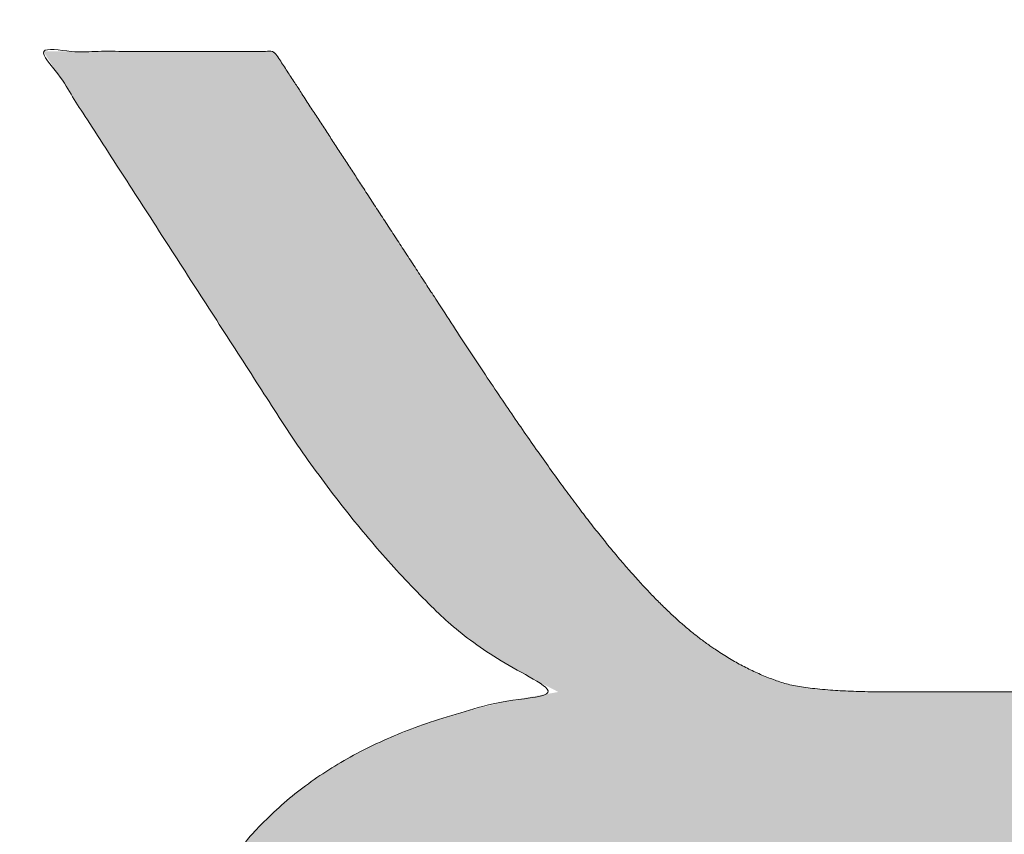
# Model space of a CAD drawing. Header units: inches. Extents: x -416 to -272, y -73 to 47.
# Tile 94 of 206: x -352.96 to -351.26, y -5.26 to -3.86. Entities that reach past the tile are written whole.
import ezdxf

# ---------------------------------------------------------------- set-up
doc = ezdxf.new("R2010")
doc.units = ezdxf.units.IN
doc.header["$LTSCALE"] = 32
doc.header["$MEASUREMENT"] = 0
doc.header["$PDMODE"] = 1
doc.header["$PDSIZE"] = -2
doc.linetypes.add('Dash Style-1', pattern=[0.083328, 0.041656, -0.041672])
for name, color, linetype, lineweight in [('Black', 7, 'Continuous', 18), ('DashLine', 7, 'Continuous', 13), ('DashLineFill', 7, 'Dash Style-1', 13), ('Drawing', 7, 'Continuous', 18), ('Metal-DeskStructure', 7, 'Continuous', 13), ('None', 7, 'Continuous', 18), ('SolidLine', 7, 'Continuous', 15), ('Wood_1-H', 7, 'Continuous', 13)]:
    doc.layers.add(name, color=color, linetype=linetype, lineweight=lineweight)
doc.layers.add('Metal-Leg', color=7, linetype='Continuous', lineweight=18, true_color=0x4c4c4c)
pattern_1 = [(45, (0, 0), (-1.61301565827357, 1.935715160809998), []), (45, (-1.0608, 1.0608), (-0.4723460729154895, 0.4167612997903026), [])]

# ---------------------------------------------------------------- blocks, each defined once
blk = doc.blocks.new('1BRPFY-Leg_Plate (2D)')
at = {"layer": 'DashLineFill', "linetype": 'Continuous', "lineweight": 13}
h = blk.add_hatch(dxfattribs=at)
h.set_pattern_fill('Steel', color=253, style=0, pattern_type=2)
h.set_pattern_definition(pattern_1)
edge = h.paths.add_edge_path()
edge.add_arc((-1.704724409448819, 1.704724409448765), 0.1259842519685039, 90, 180, ccw=False)
edge.add_line((-1.704724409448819, 1.830708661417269), (1.704724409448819, 1.830708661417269))
edge.add_arc((1.704724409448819, 1.704724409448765), 0.1259842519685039, 0, 90, ccw=False)
edge.add_line((1.830708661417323, 1.704724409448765), (1.830708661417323, -1.704724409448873))
edge.add_arc((1.704724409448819, -1.704724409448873), 0.125984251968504, -89.99999999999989, 1.1368683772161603e-13, ccw=False)
edge.add_line((1.704724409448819, -1.830708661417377), (-1.704724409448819, -1.830708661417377))
edge.add_arc((-1.704724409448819, -1.704724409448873), 0.125984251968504, 180, 269.99999999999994, ccw=False)
edge.add_line((-1.830708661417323, -1.704724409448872), (-1.830708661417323, 1.704724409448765))
at = {"layer": 'SolidLine', "flags": 128}
blk.add_lwpolyline([(-0.7086614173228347, -0.5019685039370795), (-0.6884019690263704, -0.5029637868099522), (-0.668337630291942, -0.5059400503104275), (-0.6486616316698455, -0.5108686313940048), (-0.6295634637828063, -0.5177020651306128), (-0.6112270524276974, -0.5263745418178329), (-0.5938289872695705, -0.5368025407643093), (-0.5775368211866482, -0.5488856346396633), (-0.5625074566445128, -0.5625074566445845), (-0.5488856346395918, -0.5775368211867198), (-0.5368025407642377, -0.5938289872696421), (-0.5263745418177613, -0.611227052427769), (-0.5177020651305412, -0.6295634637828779), (-0.5108686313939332, -0.6486616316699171), (-0.5059400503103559, -0.6683376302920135), (-0.5029637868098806, -0.688401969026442), (-0.5019685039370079, -0.7086614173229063), (-0.5029637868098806, -0.7289208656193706), (-0.5059400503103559, -0.748985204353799), (-0.5108686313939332, -0.7686612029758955), (-0.5177020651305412, -0.7877593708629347), (-0.5263745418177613, -0.8060957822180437), (-0.5368025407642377, -0.8234938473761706), (-0.5488856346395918, -0.8397860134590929), (-0.5625074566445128, -0.8548153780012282), (-0.5775368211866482, -0.8684372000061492), (-0.5938289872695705, -0.8805202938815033), (-0.6112270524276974, -0.8909482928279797), (-0.6295634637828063, -0.8996207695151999), (-0.6486616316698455, -0.9064542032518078), (-0.668337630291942, -0.9113827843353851), (-0.6884019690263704, -0.9143590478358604), (-0.7086614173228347, -0.9153543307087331), (-0.728920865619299, -0.9143590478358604), (-0.7489852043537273, -0.9113827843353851), (-0.7686612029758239, -0.9064542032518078), (-0.7877593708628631, -0.8996207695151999), (-0.8060957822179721, -0.8909482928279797), (-0.823493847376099, -0.8805202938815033), (-0.8397860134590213, -0.8684372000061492), (-0.8548153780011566, -0.8548153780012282), (-0.8684372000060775, -0.8397860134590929), (-0.8805202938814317, -0.8234938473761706), (-0.8909482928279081, -0.8060957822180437), (-0.8996207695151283, -0.7877593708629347), (-0.9064542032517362, -0.7686612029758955), (-0.9113827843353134, -0.748985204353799), (-0.9143590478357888, -0.7289208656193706), (-0.9153543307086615, -0.7086614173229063), (-0.9143590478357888, -0.688401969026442), (-0.9113827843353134, -0.6683376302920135), (-0.9064542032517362, -0.6486616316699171), (-0.8996207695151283, -0.6295634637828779), (-0.8909482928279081, -0.611227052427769), (-0.8805202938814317, -0.5938289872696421), (-0.8684372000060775, -0.5775368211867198), (-0.8548153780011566, -0.5625074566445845), (-0.8397860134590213, -0.5488856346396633), (-0.823493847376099, -0.5368025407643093), (-0.8060957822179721, -0.5263745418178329), (-0.7877593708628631, -0.5177020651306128), (-0.7686612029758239, -0.5108686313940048), (-0.7489852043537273, -0.5059400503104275), (-0.728920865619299, -0.5029637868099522)], close=True, dxfattribs=at)
blk.add_lwpolyline([(-1.428657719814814, -1.341299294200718), (-1.433994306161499, -1.326384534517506), (-1.437843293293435, -1.311018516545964), (-1.440167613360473, -1.295349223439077), (-1.440944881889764, -1.279527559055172), (-1.440167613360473, -1.263705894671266), (-1.437843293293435, -1.24803660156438), (-1.433994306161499, -1.232670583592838), (-1.428657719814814, -1.217755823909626), (-1.421884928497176, -1.203435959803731), (-1.413741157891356, -1.189848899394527), (-1.404304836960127, -1.177125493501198), (-1.393666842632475, -1.165388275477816), (-1.381929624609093, -1.154750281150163), (-1.369206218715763, -1.145313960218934), (-1.355619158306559, -1.137170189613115), (-1.341299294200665, -1.130397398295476), (-1.326384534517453, -1.125060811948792), (-1.311018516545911, -1.121211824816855), (-1.295349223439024, -1.118887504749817), (-1.279527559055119, -1.118110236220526), (-1.263705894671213, -1.118887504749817), (-1.248036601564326, -1.121211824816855), (-1.232670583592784, -1.125060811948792), (-1.217755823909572, -1.130397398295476), (-1.203435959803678, -1.137170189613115), (-1.189848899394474, -1.145313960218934), (-1.177125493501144, -1.154750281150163), (-1.165388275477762, -1.165388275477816), (-1.15475028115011, -1.177125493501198), (-1.145313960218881, -1.189848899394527), (-1.137170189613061, -1.203435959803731), (-1.130397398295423, -1.217755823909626), (-1.125060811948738, -1.232670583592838), (-1.121211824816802, -1.24803660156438), (-1.118887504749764, -1.263705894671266), (-1.118110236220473, -1.279527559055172), (-1.118887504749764, -1.295349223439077), (-1.121211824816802, -1.311018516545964), (-1.125060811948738, -1.326384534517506), (-1.130397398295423, -1.341299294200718)], dxfattribs=at)
at = {"layer": 'SolidLine', "linetype": 'Continuous', "lineweight": 5}
blk.add_point((0, -5.371031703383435e-14), dxfattribs=at)
blk = doc.blocks.new('1BRPX8-Util_Bkt_Lg-F (2D)')
at = {"layer": 'DashLineFill', "linetype": 'Continuous', "lineweight": 13}
h = blk.add_hatch(dxfattribs=at)
h.set_pattern_fill('Steel', color=253, style=0, pattern_type=2)
h.set_pattern_definition(pattern_1)
edge = h.paths.add_edge_path()
edge.add_line((-4.468503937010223, 7.539370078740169), (-2.421259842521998, 7.539370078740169))
edge.add_line((-2.421259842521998, 7.539370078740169), (-2.421259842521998, 7.917322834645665))
edge.add_arc((-2.303149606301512, 7.91732283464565), 0.1181102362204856, 90.0000000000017, 179.9999999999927, ccw=False)
edge.add_line((-2.303149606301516, 8.035433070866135), (2.303149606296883, 8.035433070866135))
edge.add_arc((2.30314960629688, 7.917322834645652), 0.1181102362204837, 6.423306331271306e-12, 89.99999999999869, ccw=False)
edge.add_line((2.421259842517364, 7.917322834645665), (2.421259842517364, 7.539370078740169))
edge.add_line((2.421259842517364, 7.539370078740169), (4.46850393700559, 7.539370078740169))
edge.add_line((4.46850393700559, 7.539370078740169), (4.46850393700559, 7.405511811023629))
edge.add_line((4.46850393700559, 7.405511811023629), (3.129921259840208, 7.405511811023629))
edge.add_line((3.129921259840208, 7.405511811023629), (3.129921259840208, -2.011811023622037))
edge.add_line((3.129921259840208, -2.011811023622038), (4.46850393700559, -2.011811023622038))
edge.add_line((4.46850393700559, -2.011811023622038), (4.46850393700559, -2.145669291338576))
edge.add_line((4.46850393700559, -2.145669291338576), (2.421259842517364, -2.145669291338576))
edge.add_line((2.421259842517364, -2.145669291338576), (2.421259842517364, -2.523622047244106))
edge.add_arc((2.303149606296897, -2.523622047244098), 0.1181102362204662, 269.9999999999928, 359.9999999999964, ccw=False)
edge.add_line((2.303149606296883, -2.641732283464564), (-2.303149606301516, -2.641732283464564))
edge.add_arc((-2.303149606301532, -2.523622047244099), 0.1181102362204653, 180.0000000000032, 270.0000000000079, ccw=False)
edge.add_line((-2.421259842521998, -2.523622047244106), (-2.421259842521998, -2.145669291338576))
edge.add_line((-2.421259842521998, -2.145669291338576), (-4.468503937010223, -2.145669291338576))
edge.add_line((-4.468503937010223, -2.145669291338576), (-4.468503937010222, -2.011811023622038))
edge.add_line((-4.468503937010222, -2.011811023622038), (-3.129921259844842, -2.011811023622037))
edge.add_line((-3.129921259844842, -2.011811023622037), (-3.129921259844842, 7.405511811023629))
edge.add_line((-3.129921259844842, 7.405511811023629), (-4.468503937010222, 7.405511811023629))
edge.add_line((-4.468503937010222, 7.405511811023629), (-4.468503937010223, 7.539370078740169))
at = {"layer": 'SolidLine', "flags": 128}
blk.add_lwpolyline([(-0.7086614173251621, -0.2598425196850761), (-0.6642835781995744, -0.2620226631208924), (-0.6203331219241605, -0.2685420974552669), (-0.5772333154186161, -0.2793380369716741), (-0.5353992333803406, -0.2943065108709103), (-0.4952337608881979, -0.3133033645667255), (-0.4571237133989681, -0.3361456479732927), (-0.4214361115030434, -0.362613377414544), (-0.3885146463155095, -0.3924516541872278), (-0.3586763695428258, -0.4253731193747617), (-0.3322086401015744, -0.4610607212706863), (-0.3093663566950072, -0.4991707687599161), (-0.290369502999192, -0.5393362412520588), (-0.2754010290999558, -0.5811703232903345), (-0.2646050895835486, -0.6242701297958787), (-0.2580856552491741, -0.6682205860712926), (-0.2559055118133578, -0.7125984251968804), (-0.2580856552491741, -0.7569762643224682), (-0.2646050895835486, -0.8009267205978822), (-0.2754010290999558, -0.8440265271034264), (-0.290369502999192, -0.8858606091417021), (-0.3093663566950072, -0.9260260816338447), (-0.3322086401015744, -0.9641361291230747), (-0.3586763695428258, -0.999823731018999), (-0.3885146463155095, -1.032745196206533), (-0.4214361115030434, -1.062583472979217), (-0.4571237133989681, -1.089051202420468), (-0.4952337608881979, -1.111893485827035), (-0.5353992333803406, -1.13089033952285), (-0.5772333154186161, -1.145858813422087), (-0.6203331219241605, -1.156654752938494), (-0.6642835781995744, -1.163174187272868), (-0.7086614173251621, -1.165354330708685), (-0.7530392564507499, -1.163174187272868), (-0.7969897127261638, -1.156654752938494), (-0.840089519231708, -1.145858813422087), (-0.8819236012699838, -1.13089033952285), (-0.9220890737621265, -1.111893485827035), (-0.9601991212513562, -1.089051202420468), (-0.9958867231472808, -1.062583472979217), (-1.028808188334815, -1.032745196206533), (-1.058646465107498, -0.999823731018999), (-1.08511419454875, -0.9641361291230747), (-1.107956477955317, -0.9260260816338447), (-1.126953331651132, -0.8858606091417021), (-1.141921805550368, -0.8440265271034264), (-1.152717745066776, -0.8009267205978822), (-1.15923717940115, -0.7569762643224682), (-1.161417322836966, -0.7125984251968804), (-1.15923717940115, -0.6682205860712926), (-1.152717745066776, -0.6242701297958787), (-1.141921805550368, -0.5811703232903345), (-1.126953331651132, -0.5393362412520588), (-1.107956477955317, -0.4991707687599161), (-1.08511419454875, -0.4610607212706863), (-1.058646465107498, -0.4253731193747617), (-1.028808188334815, -0.3924516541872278), (-0.9958867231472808, -0.362613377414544), (-0.9601991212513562, -0.3361456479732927), (-0.9220890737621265, -0.3133033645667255), (-0.8819236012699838, -0.2943065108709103), (-0.840089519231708, -0.2793380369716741), (-0.7969897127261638, -0.2685420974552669), (-0.7530392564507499, -0.2620226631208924)], close=True, dxfattribs=at)
blk.add_lwpolyline([(-1.398246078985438, -1.332639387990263), (-1.402494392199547, -1.320766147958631), (-1.405558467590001, -1.308533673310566), (-1.407408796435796, -1.29605976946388), (-1.408027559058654, -1.283464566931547), (-1.407408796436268, -1.270869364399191), (-1.405558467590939, -1.258395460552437), (-1.402494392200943, -1.246162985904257), (-1.398246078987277, -1.234289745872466), (-1.392854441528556, -1.222890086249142), (-1.386371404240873, -1.212073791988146), (-1.3788594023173, -1.201945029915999), (-1.370390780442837, -1.1926013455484), (-1.361047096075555, -1.184132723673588), (-1.350918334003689, -1.176620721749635), (-1.340102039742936, -1.170137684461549), (-1.328702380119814, -1.1647460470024), (-1.316829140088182, -1.160497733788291), (-1.304596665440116, -1.157433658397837), (-1.292122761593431, -1.155583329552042), (-1.279527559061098, -1.154964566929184), (-1.266932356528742, -1.155583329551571), (-1.254458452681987, -1.157433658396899), (-1.242225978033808, -1.160497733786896), (-1.230352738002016, -1.164746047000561), (-1.218953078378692, -1.170137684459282), (-1.208136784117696, -1.176620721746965), (-1.198008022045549, -1.184132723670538), (-1.188664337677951, -1.192601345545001), (-1.180195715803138, -1.201945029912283), (-1.172683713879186, -1.212073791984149), (-1.166200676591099, -1.222890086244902), (-1.160809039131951, -1.234289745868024), (-1.156560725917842, -1.246162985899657), (-1.153496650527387, -1.258395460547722), (-1.151646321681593, -1.270869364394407), (-1.151027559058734, -1.28346456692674), (-1.151646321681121, -1.296059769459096), (-1.15349665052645, -1.308533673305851), (-1.156560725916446, -1.32076614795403), (-1.160809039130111, -1.332639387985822)], dxfattribs=at)
at = {"layer": 'SolidLine', "linetype": 'Continuous', "lineweight": 5}
blk.add_point((1.104977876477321e-14, -7.385168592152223e-14), dxfattribs=at)
blk = doc.blocks.new('Slate-LegBrace (2D)')
at = {"layer": 'DashLineFill', "linetype": 'Continuous', "lineweight": 13}
h = blk.add_hatch(dxfattribs=at)
h.set_pattern_fill('Steel', color=253, style=0, pattern_type=2)
h.set_pattern_definition(pattern_1)
h.paths.add_polyline_path([(-2.186309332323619, -0.2676096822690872), (-2.186309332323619, -0.2375137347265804), (-1.992015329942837, -0.2375137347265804), (-1.992015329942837, -0.02575645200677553), (-1.988265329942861, -0.02575645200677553), (-1.988265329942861, 0.7034311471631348), (-1.929210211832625, 0.762486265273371), (-1.734820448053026, 0.762486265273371), (-1.67576532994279, 0.7034311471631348), (-1.67576532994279, -0.02575645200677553), (-1.672015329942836, -0.02575645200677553), (-1.672015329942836, -0.2375137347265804), (-1.477721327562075, -0.2375137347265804), (-1.477721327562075, -0.2676096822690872)])
h = blk.add_hatch(dxfattribs=at)
h.set_pattern_fill('Steel', color=253, style=0, pattern_type=2)
h.set_pattern_definition(pattern_1)
edge = h.paths.add_edge_path()
edge.add_line((-2.199587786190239, -0.1351515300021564), (-1.374775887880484, -0.1351515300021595))
edge.add_arc((3.774758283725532e-15, -0.01355418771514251), 1.380142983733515, 185.0545920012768, 354.9454079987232)
edge.add_line((1.374775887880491, -0.13515153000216), (2.199718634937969, -0.1351515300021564))
edge.add_arc((6.542437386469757e-05, -0.01705725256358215), 2.202821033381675, 183.0731271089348, 356.92687289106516, ccw=False)
h = blk.add_hatch(dxfattribs=at)
h.set_pattern_fill('Steel', color=253, style=0, pattern_type=2)
h.set_pattern_definition(pattern_1)
edge = h.paths.add_edge_path()
edge.add_line((2.191696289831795, -0.2375138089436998), (1.463739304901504, -0.2375137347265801))
edge.add_arc((-6.542437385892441e-05, -0.01704129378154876), 1.480314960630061, 188.5652811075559, 351.4347188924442, ccw=False)
edge.add_line((-1.463870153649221, -0.2375137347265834), (-2.191827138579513, -0.2375138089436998))
edge.add_line((-2.191827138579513, -0.2375138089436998), (-2.199718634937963, -0.1351515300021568))
edge.add_line((-2.199718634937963, -0.1351515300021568), (-1.374775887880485, -0.1351515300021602))
edge.add_arc((2.886579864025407e-15, -0.01355418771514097), 1.380142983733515, 185.0545920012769, 354.9454079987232)
edge.add_line((1.37477588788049, -0.1351515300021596), (2.199587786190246, -0.1351515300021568))
edge.add_line((2.199587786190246, -0.1351515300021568), (2.191696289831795, -0.2375138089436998))
at = {"layer": 'DashLine', "linetype": 'Continuous', "lineweight": 5}
blk.add_point((-4.475859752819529e-14, 3.580687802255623e-14), dxfattribs=at)
at = {"layer": 'DashLineFill', "flags": 128}
blk.add_lwpolyline([(-2.186309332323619, -0.2676096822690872), (-2.186309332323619, -0.2375137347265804), (-1.992015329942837, -0.2375137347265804), (-1.992015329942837, -0.02575645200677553), (-1.988265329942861, -0.02575645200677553), (-1.988265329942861, 0.7034311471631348), (-1.929210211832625, 0.762486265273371), (-1.734820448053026, 0.762486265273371), (-1.67576532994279, 0.7034311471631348), (-1.67576532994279, -0.02575645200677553), (-1.672015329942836, -0.02575645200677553), (-1.672015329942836, -0.2375137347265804), (-1.477721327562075, -0.2375137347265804), (-1.477721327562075, -0.2676096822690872)], close=True, dxfattribs=at)
for points in [[(2.191696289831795, -0.2375138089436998), (1.463739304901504, -0.2375137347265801, -0.860662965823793), (-1.463870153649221, -0.2375137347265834), (-2.191827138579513, -0.2375138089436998), (-2.199718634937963, -0.1351515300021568), (-1.374775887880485, -0.1351515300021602, 0.9154551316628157), (1.37477588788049, -0.1351515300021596), (2.199587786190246, -0.1351515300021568)], [(-2.199587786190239, -0.1351515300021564), (-1.374775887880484, -0.1351515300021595, 0.9154551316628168), (1.374775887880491, -0.13515153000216), (2.199718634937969, -0.1351515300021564, -0.9477524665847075)]]:
    blk.add_lwpolyline(points, format="xyb", close=True, dxfattribs=at)
blk = doc.blocks.new('TLLegSleeve (2D)')
at = {"layer": 'DashLineFill', "linetype": 'Continuous', "lineweight": 13}
h = blk.add_hatch(dxfattribs=at)
h.set_pattern_fill('Steel', color=253, style=0, pattern_type=2)
h.set_pattern_definition(pattern_1)
edge = h.paths.add_edge_path()
edge.add_line((1.08267716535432, 1.402343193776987), (1.08267716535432, 2.913385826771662))
edge.add_arc((-1.707523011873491e-13, 2.913385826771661), 1.08267716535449, 4.479377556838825e-14, 180)
edge.add_line((-1.082677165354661, 2.913385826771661), (-1.08267716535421, 1.402343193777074))
edge.add_arc((-1.332267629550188e-15, 2.886579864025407e-15), 1.771653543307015, 127.6698869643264, 412.330113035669)
edge.add_line((1.08267716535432, 1.402343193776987), (1.08267716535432, 1.402343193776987))
edge = h.paths.add_edge_path()
edge.add_arc((1.665334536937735e-15, 2.91338582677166), 0.7480314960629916, 0, 180, ccw=False)
edge.add_arc((1.665334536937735e-15, 2.91338582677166), 0.7480314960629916, 180, 360, ccw=False)
edge = h.paths.add_edge_path()
edge.add_arc((-1.723066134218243e-13, 9.149983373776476e-17), 1.437007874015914, 0, 180, ccw=False)
edge.add_arc((-1.723066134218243e-13, 5.70119602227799e-16), 1.437007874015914, 180, 360, ccw=False)
at = {"layer": 'DashLine', "color": 8, "flags": 128}
blk.add_lwpolyline([(-0.9186594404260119, -1.374871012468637), (-1.048996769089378, -1.278206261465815), (-1.169231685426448, -1.169231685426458), (-1.278206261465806, -1.048996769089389), (-1.374871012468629, -0.9186594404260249), (-1.458295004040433, -0.7794749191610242), (-1.527674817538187, -0.6327836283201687), (-1.582342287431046, -0.4799982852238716), (-1.621770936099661, -0.3225902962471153), (-1.645581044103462, -0.1620755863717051), (-1.653543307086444, -7.741682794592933e-15), (-1.645581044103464, 0.1620755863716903)], dxfattribs=at)
at = {"layer": 'DashLineFill', "flags": 128}
for points in [[(1.08267716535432, 1.402343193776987), (1.08267716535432, 2.913385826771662, 0.9999999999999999), (-1.082677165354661, 2.913385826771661), (-1.08267716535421, 1.402343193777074, 2.931618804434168), (1.08267716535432, 1.402343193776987)], [(-1.437007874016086, 3.308097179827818e-16, -0.9999999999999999), (1.437007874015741, 3.308097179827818e-16, -0.9999999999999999)]]:
    blk.add_lwpolyline(points, format="xyb", close=True, dxfattribs=at)
at = {"layer": 'DashLineFill', "linetype": 'Continuous', "lineweight": 5}
blk.add_point((-1.723206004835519e-13, 3.308097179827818e-16), dxfattribs=at)
blk = doc.blocks.new('Group-97')
at = {"layer": 'SolidLine', "flags": 128}
blk.add_lwpolyline([(7.34251968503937, -8.30708661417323, -0.414213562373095), (9.05511811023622, -6.594488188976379, -0.414213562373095), (10.76771653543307, -8.30708661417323, -0.414213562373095), (9.05511811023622, -10.01968503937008, -0.414213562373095)], format="xyb", close=True, dxfattribs=at)
at = {"layer": 'Wood_1-H', "color": 7}
for name in ['1BRPX8-Util_Bkt_Lg-F (2D)', 'TLLegSleeve (2D)', 'Slate-LegBrace (2D)', '1BRPFY-Leg_Plate (2D)']:
    blk.add_blockref(name, (9.05511811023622, -8.30708661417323), dxfattribs=at)
blk = doc.blocks.new('Group-48')
at = {"layer": 'Metal-DeskStructure', "color": 7}
blk.add_open_spline([(-0.5629921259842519, -0.4031061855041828), (-0.5629921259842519, -0.4084102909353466), (-0.5669586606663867, -0.4163664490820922), (-0.5762169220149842, -0.4216705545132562), (-0.5934108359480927, -0.424322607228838), (-0.6185404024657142, -0.424322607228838), (-0.6344117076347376, -0.4203445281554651), (-0.6436699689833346, -0.4163664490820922), (-0.6476377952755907, -0.4070842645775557), (-0.6476377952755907, -0.2008904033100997), (-0.6476377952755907, -6.474738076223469e-07), (-0.8592519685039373, -6.474738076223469e-07), (-1.070866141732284, -6.474738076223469e-07), (-1.070866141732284, -0.2008904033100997), (-1.070866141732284, -0.4070842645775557), (-1.074832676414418, -0.4163664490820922), (-1.084090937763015, -0.4203445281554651), (-1.101284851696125, -0.424322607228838), (-1.12509180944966, -0.424322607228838), (-1.142285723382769, -0.4216705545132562), (-1.151543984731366, -0.4163664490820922), (-1.155511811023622, -0.4084102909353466), (-1.155511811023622, 0), (-1.155511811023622, 0.4084102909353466), (-1.151543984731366, 0.4163664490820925), (-1.142285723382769, 0.4216705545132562), (-1.12509180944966, 0.424321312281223), (-1.101284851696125, 0.424321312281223), (-1.084090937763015, 0.4216705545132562), (-1.074832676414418, 0.4163664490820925), (-1.070866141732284, 0.4097363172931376), (-1.070866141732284, 0.2446479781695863), (-1.070866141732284, 0.08486374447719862), (-0.8592519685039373, 0.08486374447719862), (-0.6476377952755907, 0.08486374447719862), (-0.6476377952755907, 0.2446479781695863), (-0.6476377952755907, 0.4097363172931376), (-0.6436699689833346, 0.4163664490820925), (-0.6344117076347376, 0.4216705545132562), (-0.6185404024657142, 0.424321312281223), (-0.5934108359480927, 0.424321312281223), (-0.5762169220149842, 0.4216705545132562), (-0.5669586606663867, 0.4163664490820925), (-0.5629921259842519, 0.4084102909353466), (-0.5629921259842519, 0), (-0.5629921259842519, -0.4031061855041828)], degree=2, knots=[0, 0, 0, 0.00229950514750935, 0.004599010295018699, 0.006898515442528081, 0.009198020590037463, 0.01175302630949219, 0.01430803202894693, 0.01686303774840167, 0.01941804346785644, 0.1161873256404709, 0.1161873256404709, 0.218122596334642, 0.218122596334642, 0.3148918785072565, 0.3174468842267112, 0.320001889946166, 0.3225568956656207, 0.3251119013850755, 0.3276669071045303, 0.3302219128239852, 0.3327769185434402, 0.3353319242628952, 0.5295095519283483, 0.5320645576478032, 0.5346195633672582, 0.537174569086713, 0.5397295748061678, 0.5422845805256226, 0.5448395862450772, 0.5473945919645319, 0.5499495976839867, 0.6269182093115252, 0.6269182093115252, 0.7288534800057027, 0.7288534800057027, 0.8058220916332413, 0.808377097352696, 0.8109321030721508, 0.8134871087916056, 0.8160421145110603, 0.8183416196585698, 0.8206411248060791, 0.8229406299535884, 0.8252401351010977, 1, 1, 1], dxfattribs=at)
blk = doc.blocks.new('TL14_lower_leg (2D)')
at = {"layer": 'DashLine', "flags": 128}
blk.add_lwpolyline([(-0.2688252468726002, -1.351475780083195), (-0.3999985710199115, -1.318618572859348), (-0.5273196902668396, -1.27306234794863), (-0.6495624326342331, -1.215245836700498), (-0.7655495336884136, -1.14572584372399), (-0.8741639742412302, -1.065171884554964), (-0.9743597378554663, -0.9743597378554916), (-1.065171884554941, -0.8741639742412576), (-1.14572584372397, -0.7655495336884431), (-1.215245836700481, -0.6495624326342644), (-1.273062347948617, -0.5273196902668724), (-1.318618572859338, -0.3999985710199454), (-1.351475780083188, -0.2688252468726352), (-1.371317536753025, -0.1350629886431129), (-1.377952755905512, -1.783045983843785e-14), (-1.371317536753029, 0.1350629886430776)], dxfattribs=at)
blk.add_lwpolyline([(-0.7086614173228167, -0.547244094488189), (-0.6928397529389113, -0.54802136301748), (-0.6771704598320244, -0.5503456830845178), (-0.6618044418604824, -0.5541946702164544), (-0.6468896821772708, -0.5595312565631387), (-0.6325698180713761, -0.5663040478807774), (-0.6189827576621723, -0.574447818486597), (-0.6062593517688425, -0.5838841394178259), (-0.5945221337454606, -0.5945221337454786), (-0.583884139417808, -0.6062593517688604), (-0.5744478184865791, -0.6189827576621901), (-0.5663040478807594, -0.632569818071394), (-0.5595312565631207, -0.6468896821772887), (-0.5541946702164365, -0.6618044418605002), (-0.5503456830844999, -0.6771704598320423), (-0.5480213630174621, -0.6928397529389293), (-0.547244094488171, -0.7086614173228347), (-0.5480213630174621, -0.72448308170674), (-0.5503456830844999, -0.7401523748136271), (-0.5541946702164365, -0.7555183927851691), (-0.5595312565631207, -0.7704331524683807), (-0.5663040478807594, -0.7847530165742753), (-0.5744478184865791, -0.7983400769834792), (-0.583884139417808, -0.811063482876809), (-0.5945221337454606, -0.8228007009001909), (-0.6062593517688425, -0.8334386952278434), (-0.6189827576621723, -0.8428750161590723), (-0.6325698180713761, -0.8510187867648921), (-0.6468896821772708, -0.8577915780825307), (-0.6618044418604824, -0.8631281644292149), (-0.6771704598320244, -0.8669771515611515), (-0.6928397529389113, -0.8693014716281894), (-0.7086614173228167, -0.8700787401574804), (-0.7244830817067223, -0.8693014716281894), (-0.7401523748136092, -0.8669771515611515), (-0.7555183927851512, -0.8631281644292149), (-0.7704331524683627, -0.8577915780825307), (-0.7847530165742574, -0.8510187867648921), (-0.7983400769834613, -0.8428750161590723), (-0.8110634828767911, -0.8334386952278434), (-0.822800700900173, -0.8228007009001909), (-0.8334386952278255, -0.811063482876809), (-0.8428750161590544, -0.7983400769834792), (-0.8510187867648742, -0.7847530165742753), (-0.8577915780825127, -0.7704331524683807), (-0.863128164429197, -0.7555183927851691), (-0.8669771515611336, -0.7401523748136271), (-0.8693014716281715, -0.72448308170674), (-0.8700787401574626, -0.7086614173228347), (-0.8693014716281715, -0.6928397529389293), (-0.8669771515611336, -0.6771704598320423), (-0.863128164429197, -0.6618044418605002), (-0.8577915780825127, -0.6468896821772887), (-0.8510187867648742, -0.632569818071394), (-0.8428750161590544, -0.6189827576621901), (-0.8334386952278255, -0.6062593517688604), (-0.822800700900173, -0.5945221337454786), (-0.8110634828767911, -0.5838841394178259), (-0.7983400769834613, -0.574447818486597), (-0.7847530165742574, -0.5663040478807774), (-0.7704331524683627, -0.5595312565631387), (-0.7555183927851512, -0.5541946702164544), (-0.7401523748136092, -0.5503456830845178), (-0.7244830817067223, -0.54802136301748)], close=True, dxfattribs=at)
at = {"layer": 'DashLine', "linetype": 'Continuous', "lineweight": 5}
blk.add_point((0, 0), dxfattribs=at)
at = {"layer": 'Metal-DeskStructure', "color": 7}
blk.add_blockref('Group-48', (0, 0), dxfattribs=at)
blk = doc.blocks.new('Group-50')
at = {"layer": 'DashLineFill', "linetype": 'Continuous', "lineweight": 13}
h = blk.add_hatch(dxfattribs=at)
h.set_pattern_fill('Steel', color=253, style=0, pattern_type=2)
h.set_pattern_definition(pattern_1)
h.paths.add_polyline_path([(-2.066929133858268, 1.397637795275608), (2.066929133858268, 1.397637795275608), (2.066929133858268, 0.1377952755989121), (2.106299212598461, 0.1377952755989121), (2.106299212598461, -0.1377952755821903), (2.066929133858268, -0.1377952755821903), (2.066929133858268, -5.275590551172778), (2.106299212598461, -5.275590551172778), (2.106299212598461, -5.55118110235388), (2.066929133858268, -5.55118110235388), (2.066929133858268, -5.82677165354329), (-2.066929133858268, -5.82677165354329), (-2.066929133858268, -5.55118110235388), (-2.106299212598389, -5.55118110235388), (-2.106299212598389, -5.275590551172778), (-2.066929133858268, -5.275590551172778), (-2.066929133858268, -0.1377952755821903), (-2.106299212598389, -0.1377952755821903), (-2.106299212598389, 0.1377952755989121), (-2.066929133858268, 0.1377952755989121)])
at = {"layer": 'SolidLine', "linetype": 'Continuous', "lineweight": 5}
blk.add_point((0, 0), dxfattribs=at)
blk = doc.blocks.new('TL14_upper_leg (2D)')
at = {"layer": 'DashLine', "flags": 128}
blk.add_lwpolyline([(0.3542844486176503, -1.167919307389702), (0.2381023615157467, -1.197021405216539), (0.1196272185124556, -1.214595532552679), (0, -1.22047244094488), (-0.1196272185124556, -1.214595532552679), (-0.2381023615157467, -1.197021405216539), (-0.3542844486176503, -1.167919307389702), (-0.4670545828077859, -1.127569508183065), (-0.5753267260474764, -1.076360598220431), (-0.6780581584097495, -1.01478574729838), (-0.7742595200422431, -0.9434379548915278), (-0.8630043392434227, -0.8630043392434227), (-0.9434379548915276, -0.7742595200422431), (-1.01478574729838, -0.6780581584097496), (-1.076360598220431, -0.5753267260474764), (-1.127569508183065, -0.467054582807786), (-1.167919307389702, -0.3542844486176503), (-1.197021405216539, -0.2381023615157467), (-1.214595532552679, -0.1196272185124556), (-1.22047244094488, 7.47323834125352e-17), (-1.214595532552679, 0.1196272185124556)], dxfattribs=at)
at = {"layer": 'Metal-Leg', "linetype": 'Continuous', "lineweight": 5}
for p in [(0, 7.161375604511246e-14), (0, 0)]:
    blk.add_point(p, dxfattribs=at)
at = {"layer": 'DashLine', "color": 7}
blk.add_blockref('Group-50', (0, 0), dxfattribs=at)
blk = doc.blocks.new('Group-55')
at = {"layer": 'DashLine'}
for p, q in [((0.0001991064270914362, 3.818897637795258), (0.0001991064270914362, 4.055118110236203)), ((-0.117911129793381, 3.700787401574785), (-0.3541316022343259, 3.700787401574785)), ((0.1183093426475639, 3.700787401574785), (0.3545298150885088, 3.700787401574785)), ((0.0001991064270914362, 3.582677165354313), (0.0001991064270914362, 3.346456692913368))]:
    blk.add_line(p, q, dxfattribs=at)
at = {"layer": 'DashLine', "flags": 128}
blk.add_lwpolyline([(-0.2557064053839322, 3.700787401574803), (-0.254474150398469, 3.725870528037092), (-0.2507892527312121, 3.750712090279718), (-0.2446871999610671, 3.775072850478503), (-0.2362267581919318, 3.798718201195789), (-0.2254894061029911, 3.821420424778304), (-0.2125785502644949, 3.842960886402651), (-0.1976185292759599, 3.863132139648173), (-0.180753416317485, 3.881739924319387), (-0.1621456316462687, 3.898605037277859), (-0.1419743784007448, 3.913565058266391), (-0.1204339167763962, 3.926475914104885), (-0.09773169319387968, 3.937213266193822), (-0.07408634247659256, 3.945673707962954), (-0.04972558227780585, 3.951775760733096), (-0.02488402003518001, 3.955460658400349), (0.0001991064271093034, 3.956692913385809), (0.02528223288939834, 3.955460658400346), (0.05012379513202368, 3.951775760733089), (0.07448455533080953, 3.945673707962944), (0.09812990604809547, 3.937213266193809), (0.1208321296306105, 3.926475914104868), (0.1423725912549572, 3.913565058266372), (0.1625438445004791, 3.898605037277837), (0.181151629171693, 3.881739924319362), (0.1980167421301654, 3.863132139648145), (0.2129767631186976, 3.842960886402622), (0.2258876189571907, 3.821420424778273), (0.2366249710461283, 3.798718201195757), (0.2450854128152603, 3.775072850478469), (0.2511874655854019, 3.750712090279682), (0.2548723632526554, 3.725870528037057), (0.2561046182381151, 3.700787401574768), (0.2548723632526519, 3.675704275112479), (0.251187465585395, 3.650862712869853), (0.24508541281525, 3.626501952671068), (0.2366249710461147, 3.602856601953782), (0.2258876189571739, 3.580154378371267), (0.2129767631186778, 3.55861391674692), (0.1980167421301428, 3.538442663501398), (0.1811516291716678, 3.519834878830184), (0.1625438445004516, 3.502969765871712), (0.1423725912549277, 3.488009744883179), (0.1208321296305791, 3.475098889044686), (0.09812990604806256, 3.464361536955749), (0.07448455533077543, 3.455901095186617), (0.05012379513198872, 3.449799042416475), (0.02528223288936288, 3.446114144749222), (0.0001991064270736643, 3.444881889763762), (-0.02488402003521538, 3.446114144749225), (-0.04972558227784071, 3.449799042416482), (-0.07408634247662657, 3.455901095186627), (-0.09773169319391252, 3.464361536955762), (-0.1204339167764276, 3.475098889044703), (-0.1419743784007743, 3.488009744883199), (-0.1621456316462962, 3.502969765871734), (-0.1807534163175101, 3.519834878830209), (-0.1976185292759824, 3.538442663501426), (-0.2125785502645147, 3.558613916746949), (-0.2254894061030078, 3.580154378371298), (-0.2362267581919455, 3.602856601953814), (-0.2446871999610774, 3.626501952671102), (-0.250789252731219, 3.650862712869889), (-0.2544741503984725, 3.675704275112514)], close=True, dxfattribs=at)
blk = doc.blocks.new('1BRPT9-Bracket (2D)')
at = {"layer": 'DashLineFill', "linetype": 'Continuous', "lineweight": 13}
h = blk.add_hatch(dxfattribs=at)
h.set_pattern_fill('Steel', color=253, style=0, pattern_type=2)
h.set_pattern_definition(pattern_1)
edge = h.paths.add_edge_path()
edge.add_line((-2.32206875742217, -8.74015748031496), (-2.32206875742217, 8.740157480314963))
edge.add_line((-2.32206875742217, 8.740157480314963), (1.677931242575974, 8.740157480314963))
edge.add_arc((1.677931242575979, 8.488188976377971), 0.2519685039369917, -3.979039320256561e-12, 90.0000000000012, ccw=False)
edge.add_line((1.929899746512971, 8.488188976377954), (1.929899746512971, 7.480314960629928))
edge.add_line((1.929899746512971, 7.480314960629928), (2.323600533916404, 7.461135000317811))
edge.add_line((2.323600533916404, 7.461135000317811), (2.323600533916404, -7.480314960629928))
edge.add_line((2.323600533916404, -7.480314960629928), (1.929899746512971, -7.480314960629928))
edge.add_line((1.929899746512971, -7.480314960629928), (1.929899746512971, -8.488188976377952))
edge.add_arc((1.677931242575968, -8.488188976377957), 0.2519685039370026, -90.00000000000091, 1.0800249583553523e-12, ccw=False)
edge.add_line((1.677931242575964, -8.74015748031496), (-2.32206875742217, -8.74015748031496))
h = blk.add_hatch(dxfattribs=at)
h.set_pattern_fill('Steel', color=253, style=0, pattern_type=2)
h.set_pattern_definition(pattern_1)
h.paths.add_polyline_path([(-1.337816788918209, 3.001968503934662), (-1.329134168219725, 3.001541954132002), (-1.320535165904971, 3.000266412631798), (-1.31210259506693, 2.99815416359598), (-1.303917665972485, 2.995225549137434), (-1.296059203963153, 2.991508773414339), (-1.288602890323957, 2.987039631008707), (-1.281620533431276, 2.981861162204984), (-1.275179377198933, 2.97602323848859), (-1.269341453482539, 2.969582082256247), (-1.264162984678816, 2.962599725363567), (-1.259693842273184, 2.955143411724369), (-1.255977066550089, 2.947284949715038), (-1.253048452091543, 2.939100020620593), (-1.250936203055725, 2.930667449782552), (-1.249660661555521, 2.922068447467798), (-1.249234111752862, 2.913385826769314), (-1.249660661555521, 2.90470320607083), (-1.250936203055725, 2.896104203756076), (-1.253048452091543, 2.887671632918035), (-1.255977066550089, 2.87948670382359), (-1.259693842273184, 2.871628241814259), (-1.264162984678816, 2.864171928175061), (-1.269341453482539, 2.857189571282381), (-1.275179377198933, 2.850748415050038), (-1.281620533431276, 2.844910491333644), (-1.288602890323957, 2.839732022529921), (-1.296059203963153, 2.835262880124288), (-1.303917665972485, 2.831546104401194), (-1.31210259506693, 2.828617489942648), (-1.320535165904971, 2.82650524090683), (-1.329134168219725, 2.825229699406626), (-1.337816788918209, 2.824803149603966), (-1.346499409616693, 2.825229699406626), (-1.355098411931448, 2.82650524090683), (-1.363530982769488, 2.828617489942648), (-1.371715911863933, 2.831546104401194), (-1.379574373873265, 2.835262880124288), (-1.387030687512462, 2.839732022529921), (-1.394013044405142, 2.844910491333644), (-1.400454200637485, 2.850748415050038), (-1.40629212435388, 2.857189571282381), (-1.411470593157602, 2.864171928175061), (-1.415939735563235, 2.871628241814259), (-1.419656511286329, 2.87948670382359), (-1.422585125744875, 2.887671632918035), (-1.424697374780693, 2.896104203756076), (-1.425972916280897, 2.90470320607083), (-1.426399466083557, 2.913385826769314), (-1.425972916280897, 2.922068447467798), (-1.424697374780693, 2.930667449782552), (-1.422585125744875, 2.939100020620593), (-1.419656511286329, 2.947284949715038), (-1.415939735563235, 2.955143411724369), (-1.411470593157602, 2.962599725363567), (-1.40629212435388, 2.969582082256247), (-1.400454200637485, 2.97602323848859), (-1.394013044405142, 2.981861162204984), (-1.387030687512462, 2.987039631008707), (-1.379574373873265, 2.991508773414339), (-1.371715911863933, 2.995225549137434), (-1.363530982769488, 2.99815416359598), (-1.355098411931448, 3.000266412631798), (-1.346499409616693, 3.001541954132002)])
at = {"layer": 'DashLineFill', "flags": 128}
blk.add_lwpolyline([(-1.337816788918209, 3.001968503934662), (-1.329134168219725, 3.001541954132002), (-1.320535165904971, 3.000266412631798), (-1.31210259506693, 2.99815416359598), (-1.303917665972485, 2.995225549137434), (-1.296059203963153, 2.991508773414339), (-1.288602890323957, 2.987039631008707), (-1.281620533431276, 2.981861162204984), (-1.275179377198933, 2.97602323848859), (-1.269341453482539, 2.969582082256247), (-1.264162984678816, 2.962599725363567), (-1.259693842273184, 2.955143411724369), (-1.255977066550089, 2.947284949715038), (-1.253048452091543, 2.939100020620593), (-1.250936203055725, 2.930667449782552), (-1.249660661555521, 2.922068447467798), (-1.249234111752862, 2.913385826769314), (-1.249660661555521, 2.90470320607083), (-1.250936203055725, 2.896104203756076), (-1.253048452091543, 2.887671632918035), (-1.255977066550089, 2.87948670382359), (-1.259693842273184, 2.871628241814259), (-1.264162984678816, 2.864171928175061), (-1.269341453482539, 2.857189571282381), (-1.275179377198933, 2.850748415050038), (-1.281620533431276, 2.844910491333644), (-1.288602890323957, 2.839732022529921), (-1.296059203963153, 2.835262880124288), (-1.303917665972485, 2.831546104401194), (-1.31210259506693, 2.828617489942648), (-1.320535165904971, 2.82650524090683), (-1.329134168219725, 2.825229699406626), (-1.337816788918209, 2.824803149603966), (-1.346499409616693, 2.825229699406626), (-1.355098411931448, 2.82650524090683), (-1.363530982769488, 2.828617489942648), (-1.371715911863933, 2.831546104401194), (-1.379574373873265, 2.835262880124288), (-1.387030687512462, 2.839732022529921), (-1.394013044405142, 2.844910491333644), (-1.400454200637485, 2.850748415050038), (-1.40629212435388, 2.857189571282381), (-1.411470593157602, 2.864171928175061), (-1.415939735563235, 2.871628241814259), (-1.419656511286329, 2.87948670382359), (-1.422585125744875, 2.887671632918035), (-1.424697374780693, 2.896104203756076), (-1.425972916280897, 2.90470320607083), (-1.426399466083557, 2.913385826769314), (-1.425972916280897, 2.922068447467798), (-1.424697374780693, 2.930667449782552), (-1.422585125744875, 2.939100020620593), (-1.419656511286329, 2.947284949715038), (-1.415939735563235, 2.955143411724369), (-1.411470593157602, 2.962599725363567), (-1.40629212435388, 2.969582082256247), (-1.400454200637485, 2.97602323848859), (-1.394013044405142, 2.981861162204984), (-1.387030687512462, 2.987039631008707), (-1.379574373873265, 2.991508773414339), (-1.371715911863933, 2.995225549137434), (-1.363530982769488, 2.99815416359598), (-1.355098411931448, 3.000266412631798), (-1.346499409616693, 3.001541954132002)], close=True, dxfattribs=at)
at = {"layer": 'DashLineFill', "linetype": 'Continuous', "lineweight": 5}
blk.add_point((0.0001991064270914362, 3.700787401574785), dxfattribs=at)
at = {"layer": 'Metal-DeskStructure', "color": 7}
blk.add_blockref('Group-55', (0, 0), dxfattribs=at)
blk = doc.blocks.new('Group-72')
at = {"layer": 'Metal-DeskStructure', "linetype": 'Continuous', "lineweight": 0, "true_color": 0xff0000}
h = blk.add_hatch(color=1, dxfattribs=at)
h.paths.add_polyline_path([(-1.987219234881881, -1.274606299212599), (-1.987219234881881, 1.274606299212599), (-0.8719385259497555, 1.274606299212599), (-0.7915355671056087, 1.273487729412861), (-0.7161115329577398, 1.270132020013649), (-0.645666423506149, 1.264539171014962), (-0.5802002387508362, 1.256709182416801), (-0.5197129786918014, 1.246642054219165), (-0.4642046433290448, 1.234337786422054), (-0.4136752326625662, 1.219796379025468), (-0.3681247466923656, 1.203017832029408), (-0.3261402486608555, 1.18341340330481), (-0.2863088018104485, 1.160394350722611), (-0.2486304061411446, 1.133960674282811), (-0.2131050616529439, 1.10411237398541), (-0.1797327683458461, 1.070849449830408), (-0.1485135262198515, 1.034171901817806), (-0.1194473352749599, 0.9940797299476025), (-0.09253419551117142, 0.9505729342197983), (-0.06831236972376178, 0.9047532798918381), (-0.04732012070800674, 0.8577225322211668), (-0.02955744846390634, 0.8094806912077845), (-0.01502435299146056, 0.7600277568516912), (-0.003720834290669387, 0.7093637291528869), (0.004353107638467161, 0.6574886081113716), (0.00919747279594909, 0.604402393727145), (0.0108122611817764, 0.5501050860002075), (0.00814617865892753, 0.4809719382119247), (0.000147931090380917, 0.4145973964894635), (-0.01318248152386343, 0.3509814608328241), (-0.03184505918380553, 0.2901241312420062), (-0.05583980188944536, 0.23202540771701), (-0.08516670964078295, 0.1766852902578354), (-0.1198257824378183, 0.1241037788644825), (-0.1598170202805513, 0.0742808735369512), (-0.2053927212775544, 0.02804076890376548), (-0.2568051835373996, -0.01379234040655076), (-0.3140544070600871, -0.05121845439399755), (-0.3771403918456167, -0.08423757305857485), (-0.4460631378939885, -0.1128496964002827), (-0.5208226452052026, -0.137054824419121), (-0.6014189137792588, -0.1568529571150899), (-0.6878519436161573, -0.1722440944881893), (-0.6570364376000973, -0.1878368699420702), (-0.6281048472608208, -0.203396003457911), (-0.6010571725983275, -0.2189214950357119), (-0.5758934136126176, -0.2344133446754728), (-0.552613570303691, -0.2498715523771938), (-0.5312176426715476, -0.2652961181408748), (-0.5117056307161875, -0.2806870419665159), (-0.4940775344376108, -0.2960443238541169), (-0.4592922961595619, -0.3297530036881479), (-0.4249107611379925, -0.3652110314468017), (-0.3909329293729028, -0.4024184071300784), (-0.3573588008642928, -0.4413751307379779), (-0.3241883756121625, -0.4820812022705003), (-0.2914216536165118, -0.5245366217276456), (-0.2590586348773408, -0.5687413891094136), (-0.2270993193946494, -0.6146955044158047), (0.1981284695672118, -1.274606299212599), (-0.199109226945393, -1.274606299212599), (-0.5274503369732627, -0.7707919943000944), (-0.5624626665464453, -0.7177646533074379), (-0.5959106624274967, -0.667950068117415), (-0.627794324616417, -0.6213482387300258), (-0.6581136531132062, -0.57795916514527), (-0.6868686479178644, -0.5377828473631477), (-0.7140593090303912, -0.5008192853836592), (-0.739685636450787, -0.4670684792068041), (-0.7637476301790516, -0.4365304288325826), (-0.7867246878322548, -0.408532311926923), (-0.8090962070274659, -0.3824013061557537), (-0.8308621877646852, -0.3581374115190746), (-0.8520226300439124, -0.3357406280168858), (-0.872577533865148, -0.3152109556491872), (-0.8925268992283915, -0.2965483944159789), (-0.911870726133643, -0.2797529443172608), (-0.9306090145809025, -0.264824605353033), (-0.9490697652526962, -0.2513512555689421), (-0.9675809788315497, -0.2389207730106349), (-0.9861426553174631, -0.2275331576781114), (-1.004754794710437, -0.2171884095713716), (-1.02341739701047, -0.2078865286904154), (-1.042130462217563, -0.1996275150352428), (-1.060893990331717, -0.192411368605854), (-1.07970798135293, -0.1862380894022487), (-1.094812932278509, -0.1829582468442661), (-1.112138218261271, -0.1801157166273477), (-1.131683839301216, -0.1777104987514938), (-1.153449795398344, -0.1757425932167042), (-1.177436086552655, -0.1742120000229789), (-1.203642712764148, -0.173118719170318), (-1.232069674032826, -0.1724627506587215), (-1.262716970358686, -0.1722440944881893), (-1.642731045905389, -0.1722440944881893), (-1.642731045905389, -1.274606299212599)])
h.paths.add_polyline_path([(-1.642731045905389, 0.1033464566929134), (-0.9376065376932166, 0.1033464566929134), (-0.8829223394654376, 0.1041370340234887), (-0.831366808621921, 0.1065087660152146), (-0.7829399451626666, 0.1104616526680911), (-0.7376417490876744, 0.1159956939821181), (-0.6954722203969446, 0.1231108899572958), (-0.656431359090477, 0.131807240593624), (-0.6205191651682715, 0.1420847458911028), (-0.5877356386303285, 0.1539434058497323), (-0.5574584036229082, 0.1675514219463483), (-0.5290650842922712, 0.183076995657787), (-0.5025556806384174, 0.2005201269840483), (-0.477930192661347, 0.2198808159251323), (-0.4551886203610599, 0.2411590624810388), (-0.4343309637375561, 0.2643548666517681), (-0.4153572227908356, 0.2894682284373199), (-0.3982673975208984, 0.3164991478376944), (-0.3831287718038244, 0.3447916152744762), (-0.3700086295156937, 0.3736896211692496), (-0.3589069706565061, 0.4031931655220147), (-0.3498237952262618, 0.4333022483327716), (-0.3427591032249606, 0.4640168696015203), (-0.3377128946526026, 0.4953370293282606), (-0.3346851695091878, 0.5272627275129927), (-0.3336759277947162, 0.5597939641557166), (-0.3356439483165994, 0.6066395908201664), (-0.3415480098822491, 0.6513658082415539), (-0.3513881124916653, 0.693972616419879), (-0.3651642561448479, 0.7344600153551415), (-0.3828764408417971, 0.7728280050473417), (-0.4045246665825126, 0.8090765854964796), (-0.4301089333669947, 0.8432057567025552), (-0.4596292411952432, 0.8752155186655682), (-0.4934051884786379, 0.9042311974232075), (-0.5317563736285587, 0.9293781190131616), (-0.5746827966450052, 0.9506562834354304), (-0.6221844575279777, 0.9680656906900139), (-0.6742613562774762, 0.9816063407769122), (-0.7309134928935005, 0.9912782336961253), (-0.7921408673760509, 0.9970813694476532), (-0.8579434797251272, 0.9990157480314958), (-1.642731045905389, 0.9990157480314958)])
at = {"layer": 'Metal-DeskStructure', "color": 7}
blk.add_open_spline([(-1.987219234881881, -1.274606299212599), (-1.987219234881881, 0), (-1.987219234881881, 1.274606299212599), (-1.429578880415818, 1.274606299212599), (-0.5403688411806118, 1.274606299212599), (-0.1958806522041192, 1.131429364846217), (0.0108122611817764, 0.7697165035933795), (0.0108122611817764, 0.2680552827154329), (-0.330446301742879, -0.1194935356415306), (-0.6878519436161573, -0.1722440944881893), (-0.5608220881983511, -0.2346824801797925), (-0.4940775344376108, -0.2960443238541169), (-0.3541291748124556, -0.4273803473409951), (-0.2270993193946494, -0.6146955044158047), (-0.01448542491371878, -0.9446509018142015), (0.1981284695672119, -1.274606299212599), (-0.0004903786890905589, -1.274606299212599), (-0.199109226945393, -1.274606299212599), (-0.3632797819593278, -1.022699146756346), (-0.5274503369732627, -0.7707919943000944), (-0.6706283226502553, -0.5522571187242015), (-0.856866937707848, -0.3208037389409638), (-1.004351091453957, -0.2088454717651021), (-1.07970798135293, -0.1862380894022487), (-1.13568711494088, -0.1722440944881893), (-1.452724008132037, -0.1722440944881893), (-1.642731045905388, -0.1722440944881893), (-1.642731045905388, -0.7234251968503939), (-1.642731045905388, -1.274606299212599), (-1.814975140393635, -1.274606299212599), (-1.987219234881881, -1.274606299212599)], degree=2, knots=[0, 0, 0, 0.1376097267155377, 0.1376097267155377, 0.1978139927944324, 0.233611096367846, 0.2694081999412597, 0.3052053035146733, 0.3511799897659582, 0.3971546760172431, 0.3971546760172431, 0.4151671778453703, 0.4151671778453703, 0.4532969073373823, 0.4532969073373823, 0.5194264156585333, 0.5194264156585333, 0.5528882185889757, 0.5528882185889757, 0.6035447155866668, 0.6035447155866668, 0.6475600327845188, 0.6915753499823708, 0.7355906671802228, 0.7355906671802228, 0.7678723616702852, 0.8161582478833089, 0.8161582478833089, 0.9562281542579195, 0.9562281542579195, 1, 1, 1], dxfattribs=at)
blk = doc.blocks.new('SlateLegLocator-R2')
at = {"color": 255, "linetype": 'Dash Style-1', "lineweight": 5}
blk.add_wipeout([(-2.106299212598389, 1.3779527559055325), (2.10629921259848, 1.3779527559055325), (2.10629921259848, -5.807086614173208), (-2.106299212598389, -5.807086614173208)], dxfattribs=at).dxf.layer = 'Black'
at = {"layer": 'Black', "linetype": 'Continuous', "lineweight": 5}
blk.add_point((0, 0), dxfattribs=at)
at = {"layer": 'Metal-DeskStructure', "color": 7}
blk.add_blockref('Group-72', (0, 0), dxfattribs=at)
blk = doc.blocks.new('Group-98')
at = {"layer": 'None', "color": 7}
for name, p in [('1BRPT9-Bracket (2D)', (8.976377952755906, -12.00787401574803)), ('1BRPFY-Leg_Plate (2D)', (8.976377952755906, -8.30708661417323)), ('TL14_upper_leg (2D)', (8.976377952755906, -8.30708661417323)), ('TL14_lower_leg (2D)', (8.976377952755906, -8.30708661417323))]:
    blk.add_blockref(name, p, dxfattribs=at)
blk.add_blockref('SlateLegLocator-R2', (8.976377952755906, -8.30708661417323), dxfattribs=at)
blk = doc.blocks.new('Group-99')
at = {"layer": 'None'}
blk.add_blockref('Group-97', (0, 0), dxfattribs=at)
blk.add_blockref('Group-98', (0, 0), dxfattribs=at)
blk = doc.blocks.new('SL Credenza Desk (2D)-2')
at = {"layer": 'None'}
blk.add_blockref('Group-99', (0, 0), dxfattribs=at)
at = {"layer": 'Drawing', "color": 0, "flags": 1}
for tag in ['Tag', 'Catalog', 'Option1', 'Option2', 'Option3', 'Option4', 'Option5', 'Option6', 'Option7', 'Option8', 'Option9', 'Option10', 'Option11', 'Option12', 'Custom', 'FinishGroup', 'Discount', 'Item2', 'Item3', 'Item6', 'Item9', 'Item10', 'Item12', 'Item13', 'Item16', 'Item19', 'Item20', 'Item21', 'Item22', 'Item23', 'Item24', 'Item25', 'Item8', 'Item18', 'Item1', 'Item4', 'Item5', 'Item7', 'Item11', 'Item14', 'Item15', 'Item17']:
    blk.add_attdef(tag, (-56.28870742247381, 1.485347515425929), '', height=0.007086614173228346, dxfattribs=at)
blk = doc.blocks.new('Group-100')
at = {"layer": 'Drawing', "rotation": 180}
blk.add_blockref('SL Credenza Desk (2D)-2', (15.71916659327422, 1.485347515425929), dxfattribs=at)
at = {"layer": 'Drawing', "color": 0, "flags": 1}
for tag in ['Tag', 'Catalog', 'Option1', 'Option2', 'Option3', 'Option4', 'Option5', 'Option6', 'Option7', 'Option8', 'Option9', 'Option10', 'Option11', 'Option12', 'Custom', 'FinishGroup', 'Discount', 'Item2', 'Item3', 'Item6', 'Item9', 'Item10', 'Item12', 'Item13', 'Item16', 'Item19', 'Item20', 'Item21', 'Item22', 'Item23', 'Item24', 'Item25', 'Item8', 'Item18', 'Item1', 'Item4', 'Item5', 'Item7', 'Item11', 'Item14', 'Item15', 'Item17']:
    blk.add_attdef(tag, (-56.28870742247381, 1.485347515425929), '', height=0.007086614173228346, dxfattribs=at)

msp = doc.modelspace()

# ---------------------------------------------------------------- block references
at = {"layer": 'Drawing', "color": 7}
msp.add_blockref('Group-100', (-359.4593240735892, -14.97747349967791), dxfattribs=at)

doc.saveas('drawing.dxf')
